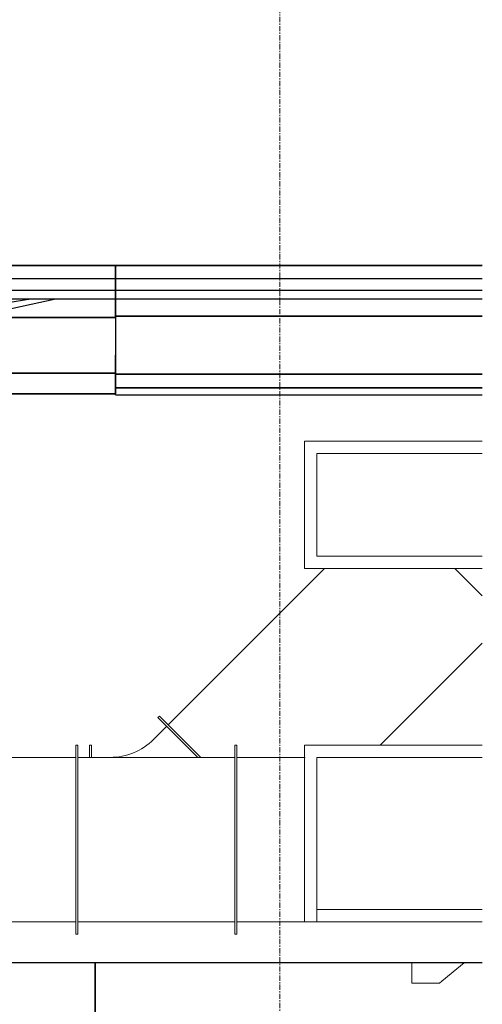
# Model space of a CAD drawing. Header units: millimetres. Extents: x 61846 to 198573, y 13020 to 52988.
# Tile 212 of 240: x 183469 to 184595, y 24809 to 27206. Entities that reach past the tile are written whole.
import ezdxf

# ---------------------------------------------------------------- set-up
doc = ezdxf.new("R2010")
doc.units = ezdxf.units.MM
doc.linetypes.add('Grid Line', pattern=[22.225, 12.7, -3.175, 3.175, -3.175])
for name, color, linetype, lineweight in [('A-ROOF', 132, 'Continuous', 35), ('A-WALL', 113, 'Continuous', 25), ('M-HVAC-DUCT', 70, 'Continuous', 18), ('S-GRID', 1, 'Continuous', 18), ('S-STRS', 31, 'Continuous', 18)]:
    doc.layers.add(name, color=color, linetype=linetype, lineweight=lineweight)

# ---------------------------------------------------------------- blocks, each defined once
blk = doc.blocks.new('Rectangular Duct_NLRS_57_DU_verzinkt staal _zadel__DNL_4868333 - Rectangular Duct_NLRS_57_DU_verzinkt staal _zadel__DNL_4868333-608552-GZ lierenkamer 3')
at = {"layer": 'M-HVAC-DUCT', "color": 7, "lineweight": 9}
for p, q in [((-45401.9, 25410), (-45020, 25410)), ((-45020, 25010), (-45401.9, 25010))]:
    blk.add_line(p, q, dxfattribs=at)
blk = doc.blocks.new('NLRS_57_DUF_UN_rechth bocht_DNL_stromend ri_150_4868340 - NLRS_57_DUF_UN_rechth bocht_DNL_stromend ri_150_4868340-608566-GZ lierenkamer 3')
at = {"layer": 'M-HVAC-DUCT', "color": 7, "lineweight": 9}
for p, q in [((-45020, 24980), (-45020, 25440)), ((-45020, 25440), (-45015, 25440)), ((-45015, 25440), (-45015, 24980)), ((-44417.6, 25440), (-44850, 25440)), ((-44850, 25440), (-44850, 25010)), ((-45015, 25410), (-44970, 25410)), ((-44970, 25410), (-44849, 25410)), ((-44820, 25410), (-44417.6, 25410)), ((-44820, 25410), (-44820, 25010)), ((-44820, 25410), (-44417.6, 25410)), ((-44820, 25040), (-44820, 25410)), ((-44417.6, 25040), (-44820, 25040)), ((-44970, 25010), (-45015, 25010)), ((-44849, 25010), (-44970, 25010)), ((-44850, 25010), (-44417.6, 25010)), ((-44417.6, 25010), (-44820, 25010)), ((-45015, 24980), (-45020, 24980))]:
    blk.add_line(p, q, dxfattribs=at)
blk = doc.blocks.new('NLRS_57_DUF_UN_rechth bocht_DNL_stromend ri_150_4868409 - NLRS_57_DUF_UN_rechth bocht_DNL_stromend ri_150_4868409-608620-GZ lierenkamer 3')
at = {"layer": 'M-HVAC-DUCT', "color": 7, "lineweight": 9}
for p, q in [((-45571.9, 25440), (-46701.9, 25440)), ((-46701.9, 25440), (-46701.9, 25410)), ((-45571.9, 25410), (-45571.9, 25440)), ((-45406.9, 24980), (-45406.9, 25440)), ((-45406.9, 25440), (-45401.9, 25440)), ((-45401.9, 25440), (-45401.9, 24980)), ((-46701.9, 25410), (-46701.9, 25010)), ((-46701.9, 25410), (-45451.9, 25410)), ((-45451.9, 25410), (-45406.9, 25410)), ((-45451.9, 25010), (-46701.9, 25010)), ((-45406.9, 25010), (-45451.9, 25010)), ((-45406.9, 24980), (-45401.9, 24980))]:
    blk.add_line(p, q, dxfattribs=at)
blk = doc.blocks.new('NLRS_57_DUF_UN_rechth bocht_DNL_stromend ri_150_5426406 - NLRS_57_DUF_UN_rechth bocht_DNL_stromend ri_150_5426406-609441-GZ lierenkamer 3')
at = {"layer": 'M-HVAC-DUCT', "color": 7, "lineweight": 9}
for p, q in [((-44417.6, 26180), (-44850, 26180)), ((-44850, 26180), (-44850, 25870)), ((-44820, 26150), (-44417.6, 26150)), ((-44820, 25900), (-44820, 26150)), ((-44820, 25900), (-44820, 26150)), ((-44820, 26150), (-44417.6, 26150)), ((-44417.6, 25900), (-44820, 25900)), ((-44417.6, 25900), (-44820, 25900)), ((-44850, 25870), (-44417.6, 25870))]:
    blk.add_line(p, q, dxfattribs=at)
blk = doc.blocks.new('Rectangular Duct_NLRS_57_DU_verzinkt staal _zadel__DNL_5426814 - Rectangular Duct_NLRS_57_DU_verzinkt staal _zadel__DNL_5426814-609709-GZ lierenkamer 3')
at = {"layer": 'M-HVAC-DUCT', "color": 7, "lineweight": 9}
for p, q in [((-44801.6, 25869.9), (-45182.2, 25489.3)), ((-44417.6, 25803.3), (-44484.4, 25870)), ((-44665.8, 25440), (-44417.6, 25688.2))]:
    blk.add_line(p, q, dxfattribs=at)
blk = doc.blocks.new('NLRS_57_DUF_UN_rechth bocht_DNL_stromend ri_150_5426815 - NLRS_57_DUF_UN_rechth bocht_DNL_stromend ri_150_5426815-609723-GZ lierenkamer 3')
at = {"layer": 'M-HVAC-DUCT', "color": 7, "lineweight": 9}
for p, q in [((-45203.4, 25510.5), (-45207, 25507)), ((-45110, 25410), (-45207, 25507)), ((-45203.4, 25510.5), (-45102.9, 25410)), ((-45185.7, 25485.8), (-45217.6, 25453.9)), ((-45373.6, 25410), (-45373.6, 25440)), ((-45373.6, 25440), (-45368.6, 25440)), ((-45368.6, 25440), (-45368.6, 25410))]:
    blk.add_line(p, q, dxfattribs=at)
blk.add_arc((-45323.6, 25560), 150, 270, 315, dxfattribs=at)
blk = doc.blocks.new('TadP_A_INS_INSTALLATIES_rvt-5-GZ lierenkamer 3')
at = {"layer": 'M-HVAC-DUCT', "lineweight": 9}
for name in ['NLRS_57_DUF_UN_rechth bocht_DNL_stromend ri_150_5426406 - NLRS_57_DUF_UN_rechth bocht_DNL_stromend ri_150_5426406-609441-GZ lierenkamer 3', 'Rectangular Duct_NLRS_57_DU_verzinkt staal _zadel__DNL_5426814 - Rectangular Duct_NLRS_57_DU_verzinkt staal _zadel__DNL_5426814-609709-GZ lierenkamer 3', 'NLRS_57_DUF_UN_rechth bocht_DNL_stromend ri_150_5426815 - NLRS_57_DUF_UN_rechth bocht_DNL_stromend ri_150_5426815-609723-GZ lierenkamer 3', 'NLRS_57_DUF_UN_rechth bocht_DNL_stromend ri_150_4868409 - NLRS_57_DUF_UN_rechth bocht_DNL_stromend ri_150_4868409-608620-GZ lierenkamer 3', 'NLRS_57_DUF_UN_rechth bocht_DNL_stromend ri_150_4868340 - NLRS_57_DUF_UN_rechth bocht_DNL_stromend ri_150_4868340-608566-GZ lierenkamer 3', 'Rectangular Duct_NLRS_57_DU_verzinkt staal _zadel__DNL_4868333 - Rectangular Duct_NLRS_57_DU_verzinkt staal _zadel__DNL_4868333-608552-GZ lierenkamer 3']:
    blk.add_blockref(name, (0, 0), dxfattribs=at)
blk = doc.blocks.new('22_NOAHH_Wand_Wand-x 2787012 - 22_NOAHH_Wand_Wand-x 2-161423-GZ lierenkamer 3')
at = {"layer": 'A-WALL', "lineweight": 13}
blk.add_line((-44417.6, 24910), (-45360, 24910), dxfattribs=at)
blk = doc.blocks.new('22_NOAHH_Wand_Wand-x 2787012 - 22_NOAHH_Wand_Wand-x 2787012-161387-GZ lierenkamer 3')
at = {"layer": 'A-WALL', "color": 130, "lineweight": 13}
for p, q in [((-45954.8, 25440), (-45954.8, 26295.2)), ((-45954.8, 24910), (-45954.8, 24980)), ((-44417.6, 24910), (-45360, 24910))]:
    blk.add_line(p, q, dxfattribs=at)
blk.add_blockref('22_NOAHH_Wand_Wand-x 2787012 - 22_NOAHH_Wand_Wand-x 2-161423-GZ lierenkamer 3', (0, 0))
blk = doc.blocks.new('27_NOAHH_Dak_Dak-x 2803383 - 27_10_Metaal_Aluminium-162742-GZ lierenkamer 3')
at = {"layer": 'A-ROOF', "color": 250, "lineweight": 25}
for p, q in [((-45804.8, 26587.2), (-45804.8, 26607.2)), ((-45804.8, 26587.2), (-45804.8, 26607.2)), ((-45755.5, 26607.2), (-45310, 26607.2)), ((-45755.5, 26607.2), (-45310, 26607.2)), ((-45310, 26607.2), (-45310, 26575.3)), ((-45310, 26607.2), (-45310, 26575.3)), ((-46214.3, 26557.1), (-45967.5, 26575.2)), ((-45967.5, 26575.2), (-46214.3, 26557.1)), ((-45310, 26575.3), (-45966.8, 26575.3)), ((-45310, 26575.3), (-45966.8, 26575.3)), ((-45310, 26575.3), (-45310, 26546.8)), ((-45310, 26546.8), (-45310, 26575.3)), ((-46628.9, 26526.8), (-46355.8, 26546.8)), ((-46355.8, 26546.8), (-46628.9, 26526.8)), ((-46355.8, 26546.8), (-46628.9, 26526.8)), ((-46214.3, 26557.1), (-46355.8, 26546.8)), ((-46355.8, 26546.8), (-46214.3, 26557.1)), ((-45310, 26546.8), (-46355.8, 26546.8)), ((-45310, 26526.8), (-45310, 26546.8)), ((-46628.9, 26526.8), (-45310, 26526.8))]:
    blk.add_line(p, q, dxfattribs=at)
blk = doc.blocks.new('27_NOAHH_Dak_Dak-x 2803383 - 21_10_Hout-162738-GZ lierenkamer 3')
at = {"layer": 'A-ROOF', "color": 250, "lineweight": 25}
for p, q in [((-46161.6, 26525.3), (-46659.2, 26480.9)), ((-46161.6, 26525.3), (-46145.4, 26526.8)), ((-46145.4, 26526.8), (-46161.6, 26525.3)), ((-45310, 26525.3), (-46161.6, 26525.3)), ((-45310, 26480.9), (-45310, 26525.3)), ((-46659.2, 26480.9), (-45310, 26480.9))]:
    blk.add_line(p, q, dxfattribs=at)
blk = doc.blocks.new('27_NOAHH_Dak_Dak-x 2803383 - 27_10_Kunststof-162734-GZ lierenkamer 3')
at = {"layer": 'A-ROOF', "color": 250, "lineweight": 25}
for p, q in [((-45516.6, 26525.3), (-45804.8, 26480.9)), ((-45804.8, 26480.9), (-45804.8, 26525.3)), ((-45668.1, 26480.9), (-45459.5, 26525.3)), ((-45668.1, 26480.9), (-45804.8, 26480.9)), ((-45804.8, 26480.9), (-45804.8, 26451.8)), ((-45804.8, 26480.9), (-45804.8, 26451.8)), ((-45804.8, 26480.9), (-45804.8, 26451.8)), ((-45804.8, 26451.8), (-45804.8, 26480.9)), ((-45804.8, 26480.9), (-45668.1, 26480.9)), ((-45310, 26480.9), (-45668.1, 26480.9)), ((-45668.1, 26480.9), (-45310, 26480.9)), ((-45310, 26480.9), (-45310, 26389.1)), ((-45310, 26480.9), (-45310, 26389.1)), ((-45804.8, 26451.7), (-45804.8, 26451.8)), ((-45804.8, 26451.8), (-45804.8, 26451.8)), ((-45804.8, 26451.7), (-45804.8, 26451.8)), ((-45804.8, 26451.7), (-45804.8, 26451.8)), ((-45804.8, 26451.8), (-45804.8, 26451.8)), ((-45804.8, 26451.4), (-45804.8, 26451.7)), ((-45804.8, 26451.7), (-45804.8, 26450.7)), ((-45804.8, 26451.4), (-45804.8, 26451.7)), ((-45804.8, 26450.7), (-45804.8, 26451.4)), ((-45804.8, 26450.7), (-45804.8, 26451.4)), ((-45804.8, 26445.3), (-45804.8, 26450.7)), ((-45804.8, 26431.8), (-45804.8, 26450.7)), ((-45804.8, 26450.7), (-45804.8, 26445.3)), ((-45804.8, 26445.3), (-45804.8, 26450.7)), ((-45804.8, 26431.8), (-45804.8, 26445.3)), ((-45804.8, 26431.8), (-45804.8, 26445.3)), ((-45804.8, 26431.8), (-45804.8, 26445.3)), ((-45804.8, 26431.7), (-45804.8, 26431.8)), ((-45804.8, 26431.8), (-45804.8, 26431.8)), ((-45804.8, 26431.7), (-45804.8, 26431.8)), ((-45804.8, 26431.7), (-45804.8, 26431.8)), ((-45804.8, 26431.8), (-45804.8, 26431.8)), ((-45804.8, 26422), (-45804.8, 26431.7)), ((-45804.8, 26431.7), (-45804.8, 26407.1)), ((-45804.8, 26431.7), (-45804.8, 26422)), ((-45804.8, 26422), (-45804.8, 26431.7)), ((-45804.8, 26407.1), (-45804.8, 26422)), ((-45804.8, 26407.1), (-45804.8, 26422)), ((-45804.8, 26407.1), (-45804.8, 26422)), ((-47738.8, 26395.9), (-47739, 26400.7)), ((-47739, 26400.7), (-47738.8, 26398)), ((-47738.9, 26400.7), (-47738.8, 26398)), ((-47738.9, 26400.7), (-47640.1, 26400.7)), ((-47738.8, 26398), (-47738.9, 26400.7)), ((-47738.9, 26400.7), (-47640.1, 26400.7)), ((-47738.7, 26395.9), (-47738.8, 26398)), ((-47738.8, 26395.9), (-47738.8, 26398)), ((-47738.7, 26395.9), (-47738.8, 26398)), ((-47660.1, 26395.9), (-47738.7, 26395.9)), ((-47660.1, 26395.9), (-47738.7, 26395.9)), ((-47669.7, 26389.1), (-47604.1, 26395.9)), ((-47643.6, 26391.7), (-47669.7, 26389.1)), ((-47643.6, 26391.7), (-47669.7, 26389.1)), ((-47669.7, 26389.1), (-47643.6, 26391.7)), ((-47669.7, 26389.1), (-47644.7, 26391.7)), ((-47643.6, 26391.7), (-47669.6, 26389.1)), ((-47669.6, 26389.1), (-47644.7, 26391.7)), ((-47643.6, 26391.7), (-47669.6, 26389.1)), ((-47669.6, 26389.1), (-47644.7, 26391.7)), ((-47604.1, 26395.9), (-47660.1, 26395.9)), ((-47604.1, 26395.9), (-47660.1, 26395.9)), ((-47644.7, 26391.7), (-47604.1, 26395.9)), ((-47644.7, 26391.7), (-47604.1, 26395.9)), ((-47644.7, 26391.7), (-47604.1, 26395.9)), ((-47601.1, 26395.9), (-47643.6, 26391.7)), ((-47601.1, 26395.9), (-47643.6, 26391.7)), ((-47640.1, 26400.7), (-47558.1, 26400.7)), ((-47640.1, 26400.7), (-47558.1, 26400.7)), ((-47601.1, 26395.9), (-46640.2, 26395.9)), ((-46640.2, 26395.9), (-47601.1, 26395.9)), ((-47558.2, 26402.2), (-47558.3, 26402.9)), ((-47558.3, 26402.9), (-47558.2, 26402.6)), ((-47558.2, 26402.9), (-47558.2, 26402.6)), ((-47558.2, 26402.9), (-47544.8, 26402.9)), ((-47558.2, 26402.6), (-47558.2, 26402.9)), ((-47558.2, 26402.9), (-47544.8, 26402.9)), ((-47558.2, 26402.2), (-47558.2, 26402.6)), ((-47558.2, 26402.2), (-47558.2, 26402.6)), ((-47558.2, 26402.2), (-47558.2, 26402.6)), ((-47558.1, 26401.4), (-47558.2, 26402.2)), ((-47558.1, 26400.7), (-47558.2, 26402.2)), ((-47558.1, 26401.4), (-47558.2, 26402.2)), ((-47558.1, 26400.7), (-47558.1, 26401.4)), ((-47558.1, 26400.7), (-47558.1, 26401.4)), ((-47544.8, 26402.9), (-47532.8, 26402.9)), ((-47544.8, 26402.9), (-47532.8, 26402.9)), ((-47533.9, 26402.9), (-47531, 26402.9)), ((-47532.8, 26402.9), (-47531.5, 26402.9)), ((-47531, 26402.9), (-47532.8, 26402.9)), ((-47532.8, 26402.9), (-47531.5, 26402.9)), ((-47532.8, 26402.9), (-47531.5, 26402.9)), ((-47531.5, 26402.9), (-47530.3, 26402.9)), ((-47531.5, 26402.9), (-47530.3, 26402.9)), ((-47530.3, 26402.9), (-46647.1, 26402.9)), ((-47530.3, 26402.9), (-46647.1, 26402.9)), ((-46647.1, 26402.9), (-45860.4, 26402.9)), ((-46647.1, 26402.9), (-45860.4, 26402.9)), ((-46640.2, 26395.9), (-45954.8, 26395.9)), ((-45954.8, 26395.9), (-46640.2, 26395.9)), ((-46007.9, 26391.7), (-46040.5, 26389.1)), ((-46040.5, 26389.1), (-46007.9, 26391.7)), ((-45954.8, 26395.9), (-46007.9, 26391.7)), ((-46007.9, 26391.7), (-45954.8, 26395.9)), ((-45860.4, 26402.9), (-45846.1, 26404)), ((-45860.4, 26402.9), (-45846.1, 26404)), ((-45846.1, 26404), (-45830.5, 26405.2)), ((-45846.1, 26404), (-45830.5, 26405.2)), ((-45830.5, 26405.2), (-45817.7, 26406.1)), ((-45830.5, 26405.2), (-45817.7, 26406.1)), ((-45817.7, 26406.1), (-45804.8, 26407.1)), ((-45817.7, 26406.1), (-45804.8, 26407.1)), ((-47669.7, 26389.1), (-47669.6, 26389.1)), ((-46307.6, 26368), (-46332.8, 26366)), ((-46332.8, 26366), (-46307.6, 26368)), ((-46212.3, 26375.5), (-46307.6, 26368)), ((-46307.6, 26368), (-46212.3, 26375.5)), ((-46212.3, 26375.5), (-46190.1, 26377.3)), ((-46212.3, 26375.5), (-46190.1, 26377.3)), ((-46131.9, 26381.9), (-46190.1, 26377.3)), ((-46190.1, 26377.3), (-46131.9, 26381.9)), ((-46131.3, 26381.9), (-46131.9, 26381.9)), ((-46131.9, 26381.9), (-46131.3, 26381.9)), ((-46130.1, 26382), (-46131.3, 26381.9)), ((-46131.3, 26381.9), (-46130.1, 26382)), ((-46101.4, 26384.3), (-46130.1, 26382)), ((-46130.1, 26382), (-46101.4, 26384.3)), ((-46040.5, 26389.1), (-46101.4, 26384.3)), ((-46101.4, 26384.3), (-46040.5, 26389.1)), ((-45310, 26345.2), (-45310, 26389.1)), ((-45310, 26389.1), (-45310, 26345.2)), ((-46594.2, 26345.2), (-46574.8, 26346.8)), ((-46594.2, 26345.2), (-46574.8, 26346.8)), ((-46594.2, 26345.2), (-46574.8, 26346.8)), ((-46574.8, 26346.8), (-46572.3, 26347)), ((-46574.8, 26346.8), (-46572.3, 26347)), ((-46436.4, 26357.8), (-46572.3, 26347)), ((-46572.3, 26347), (-46436.4, 26357.8)), ((-46436.4, 26357.8), (-46422.5, 26358.9)), ((-46422.5, 26358.8), (-46436.4, 26357.8)), ((-46379.7, 26362.2), (-46422.5, 26358.8)), ((-46422.5, 26358.9), (-46379.7, 26362.2)), ((-46332.8, 26366), (-46379.7, 26362.2)), ((-46379.7, 26362.2), (-46332.8, 26366)), ((-46121.5, 26345.2), (-46121.4, 26345.2)), ((-46121.4, 26345.2), (-46121.5, 26345.2)), ((-46047.5, 26345.2), (-45310, 26345.2)), ((-45310, 26345.2), (-46047.5, 26345.2))]:
    blk.add_line(p, q, dxfattribs=at)
blk = doc.blocks.new('27_NOAHH_Dak_Dak-x 2803383 - 27_10_Metaal_Aluminium-162730-GZ lierenkamer 3')
at = {"layer": 'A-ROOF', "color": 250, "lineweight": 25}
for p, q in [((-47739, 26400.7), (-47738.8, 26395.9)), ((-47558.3, 26402.9), (-47558.2, 26402.2)), ((-47545.8, 26402.9), (-47558.3, 26402.9)), ((-47558.2, 26402.2), (-47558.1, 26400.7)), ((-47540.4, 26402.1), (-47541.9, 26402.1)), ((-47531.8, 26402.8), (-47534, 26402.8)), ((-47531, 26402.9), (-47532.8, 26402.9)), ((-46135.3, 26337.9), (-46046.9, 26345.2)), ((-46135.3, 26337.9), (-46046.9, 26345.2)), ((-46028.5, 26346.8), (-46046.9, 26345.2)), ((-46046.9, 26345.2), (-45995.8, 26345.2)), ((-46046.9, 26345.2), (-45995.8, 26345.2)), ((-45310, 26345.2), (-45995.8, 26345.2)), ((-45995.8, 26345.2), (-45310, 26345.2)), ((-45310, 26346.8), (-45310, 26345.2)), ((-45310, 26345.2), (-45310, 26342.9)), ((-45310, 26345.2), (-45310, 26312)), ((-46646.5, 26295.2), (-46135.3, 26337.9)), ((-46646.5, 26295.2), (-46135.3, 26337.9)), ((-45310, 26342.9), (-45310, 26312)), ((-46627.4, 26296.8), (-46646.5, 26295.2)), ((-45310, 26295.2), (-45310, 26312)), ((-45310, 26312), (-45310, 26295.2)), ((-45310, 26296.8), (-45310, 26295.2)), ((-46067.4, 26295.2), (-46646.5, 26295.2)), ((-46067.4, 26295.2), (-46646.5, 26295.2)), ((-46067.4, 26295.2), (-45310, 26295.2)), ((-45310, 26295.2), (-46067.4, 26295.2))]:
    blk.add_line(p, q, dxfattribs=at)
blk = doc.blocks.new('27_NOAHH_Dak_Dak-x 2803383 - 27_10_Metaal-162725-GZ lierenkamer 3')
at = {"layer": 'A-ROOF', "color": 250, "lineweight": 25}
for p, q in [((-45754.8, 26608.5), (-45310, 26608.5)), ((-45754.8, 26608.5), (-45754.8, 26607.2)), ((-45754.8, 26607.2), (-45310, 26607.2)), ((-45310, 26608.5), (-45310, 26607.2))]:
    blk.add_line(p, q, dxfattribs=at)
blk = doc.blocks.new('27_NOAHH_Dak_Dak-x 2803383 - 27_NOAHH_Dak_Dak-x 2803383-162722-GZ lierenkamer 3')
for name in ['27_NOAHH_Dak_Dak-x 2803383 - 27_10_Metaal_Aluminium-162742-GZ lierenkamer 3', '27_NOAHH_Dak_Dak-x 2803383 - 27_10_Metaal-162725-GZ lierenkamer 3', '27_NOAHH_Dak_Dak-x 2803383 - 27_10_Kunststof-162734-GZ lierenkamer 3', '27_NOAHH_Dak_Dak-x 2803383 - 21_10_Hout-162738-GZ lierenkamer 3', '27_NOAHH_Dak_Dak-x 2803383 - 27_10_Metaal_Aluminium-162730-GZ lierenkamer 3']:
    blk.add_blockref(name, (0, 0))
blk = doc.blocks.new('27_NOAHH_Dak_Dak-x 2830478 - 27_10_Metaal_Aluminium-162967-GZ lierenkamer 3')
at = {"layer": 'A-ROOF', "color": 250, "lineweight": 25}
for p, q in [((-45310, 26292.9), (-45310, 26342.9)), ((-44417.6, 26342.9), (-45310, 26342.9)), ((-44417.6, 26309.8), (-45310, 26309.8)), ((-45310, 26309.8), (-44417.6, 26309.8)), ((-45310, 26292.9), (-45310, 26295.2)), ((-45310, 26292.9), (-45310, 26295.2)), ((-45310, 26292.9), (-44417.6, 26292.9))]:
    blk.add_line(p, q, dxfattribs=at)
blk = doc.blocks.new('27_NOAHH_Dak_Dak-x 2830478 - 27_NOAHH_Dak_Dak-x 2830478-162953-GZ lierenkamer 3')
at = {"layer": 'A-ROOF', "color": 250, "lineweight": 25}
for p, q in [((-45310, 26575.3), (-45310, 26607.2)), ((-44417.6, 26607.2), (-45310, 26607.2)), ((-45310, 26607.2), (-44417.6, 26607.2)), ((-45310, 26546.8), (-45310, 26575.3)), ((-44417.6, 26575.3), (-45310, 26575.3)), ((-45310, 26546.8), (-45310, 26526.3)), ((-44417.6, 26546.8), (-45310, 26546.8)), ((-45310, 26526.3), (-44417.6, 26526.3)), ((-44417.6, 26525.8), (-45310, 26525.8)), ((-45310, 26525.3), (-45310, 26483.9)), ((-45310, 26483.9), (-44417.6, 26483.9)), ((-45310, 26483.9), (-45310, 26342.9)), ((-44417.6, 26483.9), (-45310, 26483.9)), ((-45310, 26342.9), (-44417.6, 26342.9))]:
    blk.add_line(p, q, dxfattribs=at)
blk.add_blockref('27_NOAHH_Dak_Dak-x 2830478 - 27_10_Metaal_Aluminium-162967-GZ lierenkamer 3', (0, 0))
blk = doc.blocks.new('27_NOAHH_Dak_Dak-x 2914055 - 27_NOAHH_Dak_Dak-x-167779-GZ lierenkamer 3')
at = {"layer": 'A-ROOF', "color": 250, "lineweight": 25}
for p, q in [((-44417.6, 24910), (-45360, 24910)), ((-45360, 24910), (-45360, 24610)), ((-45360, 24610), (-44417.6, 24610))]:
    blk.add_line(p, q, dxfattribs=at)
blk = doc.blocks.new('27_NOAHH_Dak_Dak-x 2914055 - 27_NOAHH_Dak_Dak-x 2914055-167783-GZ lierenkamer 3')
blk.add_blockref('27_NOAHH_Dak_Dak-x 2914055 - 27_NOAHH_Dak_Dak-x-167779-GZ lierenkamer 3', (0, 0))
blk = doc.blocks.new('27_NOAHH_Dak_Dak-x 2914359 - 27_NOAHH_Dak_Dak-x 2914359-167801-GZ lierenkamer 3')
at = {"layer": 'A-ROOF', "color": 250, "lineweight": 25}
for p, q in [((-45360, 24910), (-46801.6, 24910)), ((-45360, 24610), (-45360, 24910))]:
    blk.add_line(p, q, dxfattribs=at)
blk = doc.blocks.new('_NOAHH_Trap - segment_Trapsegment-x 2921777 - _NOAHH_Trap - segment_Trapsegment-x-168301-GZ lierenkamer 3')
at = {"layer": 'S-STRS', "color": 7, "lineweight": 9}
for p, q in [((-44589.3, 24860), (-44589.3, 24910)), ((-44589.3, 24910), (-44589.3, 24860)), ((-44479.3, 24895.4), (-44461.7, 24910)), ((-44461.7, 24910), (-44479.3, 24895.4)), ((-44516, 24864.9), (-44479.3, 24895.4)), ((-44479.3, 24895.4), (-44516, 24864.9)), ((-44521.9, 24860), (-44589.3, 24860)), ((-44589.3, 24860), (-44521.9, 24860)), ((-44516, 24864.9), (-44521.9, 24860)), ((-44521.9, 24860), (-44516, 24864.9))]:
    blk.add_line(p, q, dxfattribs=at)
blk = doc.blocks.new('_NOAHH_Trap - segment_Trapsegment-x 2921777 - _NOAHH_Trap - segment_Trapsegment-x 2921777-168305-GZ lierenkamer 3')
blk.add_blockref('_NOAHH_Trap - segment_Trapsegment-x 2921777 - _NOAHH_Trap - segment_Trapsegment-x-168301-GZ lierenkamer 3', (0, 0))
blk = doc.blocks.new('TadP_A_BWK_BOUWKUNDE_rvt-5-GZ lierenkamer 3')
at = {"layer": 'A-ROOF', "lineweight": 9}
for name in ['27_NOAHH_Dak_Dak-x 2803383 - 27_NOAHH_Dak_Dak-x 2803383-162722-GZ lierenkamer 3', '27_NOAHH_Dak_Dak-x 2830478 - 27_NOAHH_Dak_Dak-x 2830478-162953-GZ lierenkamer 3', '27_NOAHH_Dak_Dak-x 2914359 - 27_NOAHH_Dak_Dak-x 2914359-167801-GZ lierenkamer 3', '27_NOAHH_Dak_Dak-x 2914055 - 27_NOAHH_Dak_Dak-x 2914055-167783-GZ lierenkamer 3']:
    blk.add_blockref(name, (0, 0), dxfattribs=at)
at = {"layer": 'A-WALL', "lineweight": 9}
blk.add_blockref('22_NOAHH_Wand_Wand-x 2787012 - 22_NOAHH_Wand_Wand-x 2787012-161387-GZ lierenkamer 3', (0, 0), dxfattribs=at)
at = {"layer": 'S-STRS', "lineweight": 9}
blk.add_blockref('_NOAHH_Trap - segment_Trapsegment-x 2921777 - _NOAHH_Trap - segment_Trapsegment-x 2921777-168305-GZ lierenkamer 3', (0, 0), dxfattribs=at)

msp = doc.modelspace()

# ---------------------------------------------------------------- linework, layer by layer
at = {"layer": 'S-GRID', "linetype": 'Grid Line'}
msp.add_line((184102.8, 13020.4), (184102.8, 28603), dxfattribs=at)

# ---------------------------------------------------------------- block references
at = {"color": 210, "lineweight": 5}
for name in ['TadP_A_BWK_BOUWKUNDE_rvt-5-GZ lierenkamer 3', 'TadP_A_INS_INSTALLATIES_rvt-5-GZ lierenkamer 3']:
    msp.add_blockref(name, (229012.8, 0), dxfattribs=at)

doc.saveas('drawing.dxf')
